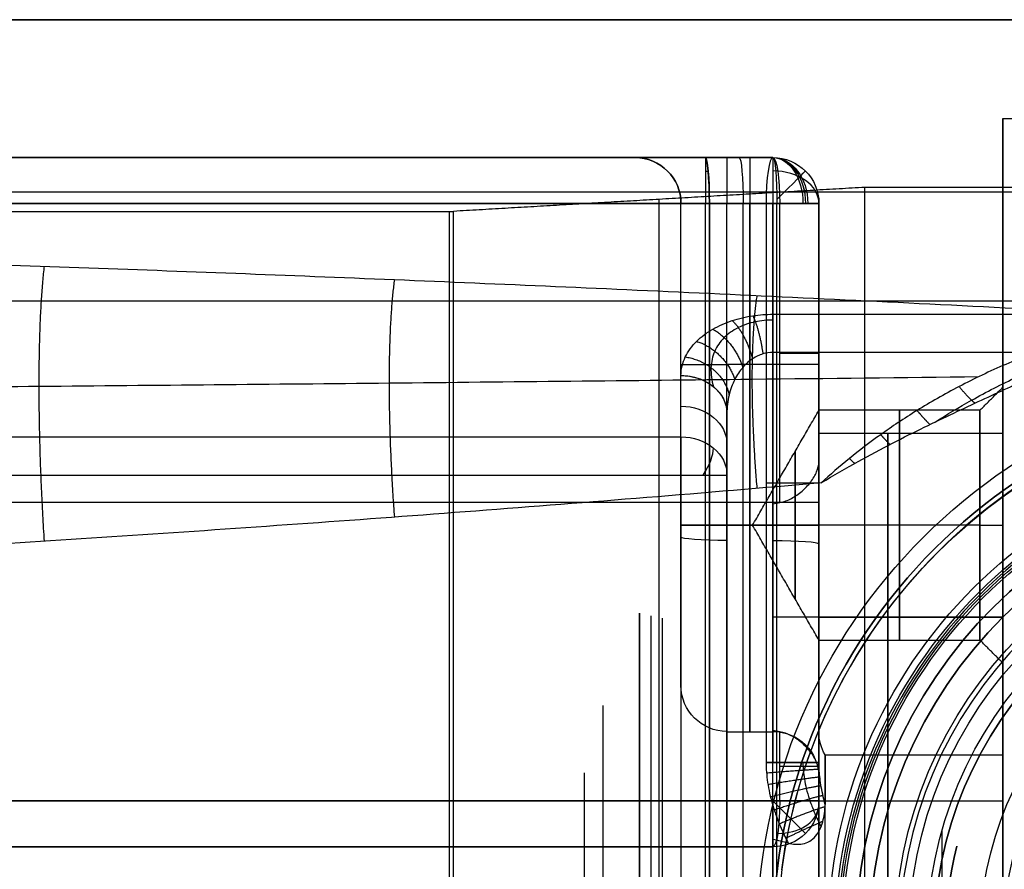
# Model space of a CAD drawing. Header units: centimetres. Extents: x -32 to 15, y -4 to 160.
# Tile 41 of 64: x 4.66 to 6.8, y 0.15 to 2. Entities that reach past the tile are written whole.
import ezdxf

# ---------------------------------------------------------------- set-up
doc = ezdxf.new("R2010")
doc.units = ezdxf.units.CM
doc.layers.add('Default', color=7, linetype='Continuous', true_color=0x000000)

# ---------------------------------------------------------------- blocks, each defined once
blk = doc.blocks.new('4255CRO')
at = {"layer": 'Default'}
for p, q in [((9.242, 20, -0.375), (100, 20, -0.375)), ((68, 17.85), (68, -17.85)), ((10.278, 17, 5.59), (63, 17, 5.59)), ((87.868, 16.25, -26.375), (-87.868, 16.25, -26.375)), ((60.528, -14.224, -20.305), (60.528, 16.09, -20.305)), ((61, 5.5, -10), (61, 16, -10)), ((61.617, -16, -16.696), (61.617, 16, -16.696)), ((62.352, -16, -16.632), (62.352, 16, -16.632)), ((62.5, 16, -14.5), (62.5, 9, -14.5)), ((62.5, 9, -5.5), (62.5, 16, -5.5)), ((63, 16, -1.397), (63, 3.836, -1.397)), ((64, 3, 9.431), (64, 16, 9.431)), ((90.5, 13.878, -23.623), (-73.028, 13.878, -23.623)), ((63, 12.5, -14.5), (62, 12.5, -14.5)), ((63, 12.5, -5.5), (62, 12.5, -5.5)), ((64, 11, 5), (68, 11, 5)), ((61, 10.75, -13.5), (61, 10.75, -6.5)), ((62, -10.758, -26.5), (62, 10.758, -26.5)), ((-67.289, 10.092, -28.5), (61, 10.092, -28.5)), ((-6.5, 9.5, 17), (63, 9.5, 17)), ((1.111, 9.5, -7.417), (63.148, 9.5, 1.872)), ((64, 9.5, 8.122), (64, 9.5, 16)), ((62.557, 9, -10), (64, 9, -12.5)), ((62.557, 9, -10), (64, 9, -7.5)), ((67.5, 9, -7.5), (64, 9, -7.5)), ((67.5, 9, -12.5), (64, 9, -12.5)), ((67.5, 9, -12.5), (68, 9, -13)), ((67.5, 9, -7.5), (68, 9, -7)), ((63, 8.795, 1.425), (63, 5.205, 1.425)), ((63, 7, 1.85), (63, 7, 1)), ((63, 4.5, -10), (62, 4.5, -10)), ((64.134, 4, -4.75), (68, 4, -4.75)), ((64, 1.524, -8.984), (64, 3.595, -8.984)), ((64, 3.31, 2.861), (64, 3.31, 3.456)), ((63.148, 3, 1.872), (1.111, 3, -7.417)), ((64, 3, 3.931), (64, 3.146, 3.931)), ((64, 3, 5), (68, 3, 5)), ((-6.5, 2, 4.565), (63, 2, 4.565)), ((63, 1.562, -1.068), (63, -1.562, -1.068))]:
    blk.add_line(p, q, dxfattribs=at)
at = {"layer": 'Default', "extrusion": (1, 0, 0)}
for centre, radius, start, end in [((0, 0, 68), 17.85, 180, 0), ((0, 0, 68), 17.85, 0, 180), ((16, -15.5, 62), 1, 0, 90), ((16, -15.5, 62.5), 1, 0, 90), ((16, -15.5, 63), 1, 0, 90), ((16, 16, 63), 1, 0, 90), ((12.758, -23.5, 63), 1, 270, 326.3099), ((9, -10, 64), 2.5, 0, 180), ((9, -10, 64), 2.5, 180, 0), ((9, -10, 67.5), 2.5, 180, 0), ((9, -10, 67.5), 2.5, 0, 180), ((7, 5, 64), 4, 327.6799, 90), ((7, 5, 65.5), 4, 270, 90), ((9, -10, 63.481), 1.601, 180, 0), ((9, -10, 63.481), 1.601, 0, 180), ((7, 5, 63), 4, 270, 308.0535), ((9, -10, 62), 4.5, 90, 270), ((9, -10, 64), 5.5, 90, 270), ((7, 5, 63), 4, 231.9465, 270), ((7, 5, 64), 4, 90, 180), ((7, 5, 65.5), 4, 90, 270), ((0, -4.75, 64), 4.5, 270.0851, 31.5326), ((0, -4.75, 65.5), 4, 270, 90), ((7, 5, 64), 4, 180, 212.3201), ((3, 16, 63), 1, 90, 180), ((0, -4.75, 63), 4, 57.2612, 90)]:
    blk.add_arc(centre, radius, start, end, dxfattribs=at)
at = {"layer": 'Default', "extrusion": (0, -1, 0)}
for centre, radius, start, end in [((62, -13.5, -17), 2, 180, 270), ((62, -6.5, -17), 2, 90, 180), ((62, -13.5, -16), 1, 180, 270), ((62, -6.5, -16), 1, 90, 180), ((61.53, -15.7, -16), 1, 270, 275), ((63, -15.571, -16), 1, 275, 0), ((63, 2.861, -16), 1, 278.5164, 0), ((63, 2.861, -12.747), 1, 278.5164, 360), ((62, -13.5, -12.5), 1, 180, 270), ((63, -15.5, -12.5), 1, 0, 90), ((61, -27.5, -10.092), 1, 270, 0), ((63, -2.397, -9.918), 1, 0, 98.5164), ((63, 16, -3), 1, 0, 90), ((63, 2.861, -3), 1, 278.5164, 0)]:
    blk.add_arc(centre, radius, start, end, dxfattribs=at)
at = {"layer": 'Default'}
for centre, radius, end in [((60, 16, -13.5), 1, 90), ((75, 0, -32), 10.6, 180), ((75, 0, -31.3), 9.9, 180)]:
    blk.add_arc(centre, radius, 0, end, dxfattribs=at)
at = {"layer": 'Default', "extrusion": (0, 0, -1)}
for centre, radius, start, end in [((-60, 16, 6.5), 1, 90, 180), ((-60, 16, 10), 1, 90, 180), ((-63, 16, 15.571), 1, 90, 180), ((-63, 16, 15.5), 1, 90, 180), ((-63, 16, 2.397), 1, 90, 180), ((-63, 16, 4.5), 1, 90, 180), ((-63, 16, -2.861), 1, 90, 180), ((-63, 16, -16), 1, 90, 180), ((-63, 16, 15.536), 1, 90, 180), ((-63, 16, 3.448), 1, 90, 180), ((-63, 16, -9.431), 1, 90, 180), ((-75, 0, 30), 9.9, 0, 180), ((-75, 0, 30.65), 9.9, 0, 180), ((-75, 0, 29.15), 9.05, 0, 180), ((-75, 0, 24.5), 9.05, 0, 180), ((-75, 0, 26.825), 9.05, 0, 180), ((-63, 3, -16), 1, 180, 270), ((-63, 3, -2.861), 1, 180, 270), ((-63, 3, -9.431), 1, 180, 270)]:
    blk.add_arc(centre, radius, start, end, dxfattribs=at)
at = {"layer": 'Default', "extrusion": (-1, 0, 0)}
for centre, radius, start, end in [((-16, -15.7, -61.53), 1, 180, 270), ((-16, -4.5, -62), 1, 180, 270), ((-16, -4.5, -62.5), 1, 180, 270), ((-16, -4.5, -63), 1, 180, 270), ((-9, -10, -68), 3, 180, 0), ((-9, -10, -68), 3, 0, 180), ((-9, -10, -65.75), 2.5, 0, 180), ((-9, -10, -65.75), 2.5, 180, 0), ((-10.092, -27.5, -61), 1, 213.6901, 270), ((-7, 5, -68), 4, 90, 270), ((-9, -10, -61), 3.5, 270, 90), ((-9, -10, -61), 3.5, 270, 90), ((-9, -10, -62.5), 4.5, 270, 90), ((-9, -10, -63), 4.5, 270, 90), ((-7, 5, -68), 4, 270, 90), ((0, -4.75, -64), 4.5, 148.4674, 269.9149), ((0, -4.75, -68), 4, 90, 270)]:
    blk.add_arc(centre, radius, start, end, dxfattribs=at)
at = {"layer": 'Default', "extrusion": (-0.996195, -2.48554e-12, -0.087156)}
blk.add_arc((-16, -21.003, -59.928), 1, 180, 270, dxfattribs=at)
at = {"layer": 'Default', "extrusion": (0.996198, 4.18792e-09, 0.087116)}
blk.add_arc((16, -21.001, 59.928), 1, 270, 360, dxfattribs=at)
at = {"layer": 'Default', "extrusion": (-0.996195, 0, -0.087156)}
blk.add_arc((-16, -21.003, -60.665), 1, 180, 270, dxfattribs=at)
at = {"layer": 'Default', "extrusion": (0.988973, -3.67648e-12, 0.148093)}
blk.add_arc((16, -11.7, 61.95), 1, 0, 90, dxfattribs=at)
at = {"layer": 'Default', "extrusion": (-0.996195, -2.47856e-12, -0.087156)}
blk.add_arc((-16, -21.003, -61.403), 1, 180, 270, dxfattribs=at)
at = {"layer": 'Default', "extrusion": (-0.988973, -3.67653e-12, -0.148093)}
blk.add_arc((-16, -6.5, -62.729), 1, 180, 270, dxfattribs=at)
at = {"layer": 'Default', "extrusion": (-0.707107, 0, -0.707107)}
blk.add_arc((-16, -47.73, -41.366), 1, 180, 270, dxfattribs=at)
at = {"layer": 'Default', "extrusion": (0.757659, 0, -0.652651)}
blk.add_arc((16, 39.301, 49.297), 1, 0, 90, dxfattribs=at)
at = {"layer": 'Default', "extrusion": (-0.652651, 0, -0.757659)}
blk.add_arc((-16, -45.865, -43.285), 1, 180, 270, dxfattribs=at)
at = {"layer": 'Default', "extrusion": (0.707107, 0, -0.707107)}
blk.add_arc((16, 55.861, 33.234), 1, 0, 90, dxfattribs=at)
at = {"layer": 'Default', "extrusion": (0.061601, -0.707103, -0.704422)}
blk.add_arc((62.687, -18.61, 3.536), 1, 273.5646, 277.0512, dxfattribs=at)
at = {"layer": 'Default', "extrusion": (0, -0.707107, 0.707107)}
blk.add_arc((63, 0.354, -22.274), 1, 0, 90, dxfattribs=at)
at = {"layer": 'Default', "extrusion": (0.707107, -0.707107, 0)}
blk.add_arc((55.861, -15.571, 33.234), 1, 277.0537, 360, dxfattribs=at)
at = {"layer": 'Default', "extrusion": (0, 1, 0)}
for centre, start, end in [((-63, -2.397, 16), 81.4836, 180), ((-63, -4.5, 16), 180, 270), ((-63, -15.5, 16), 90, 180), ((-63, 16, 16), 90, 180), ((-62, -6.5, 12.5), 0, 90), ((-63, -4.5, 12.5), 180, 270), ((-63, 16, 9.5), 90, 180), ((-62, -6.5, 9), 0, 90), ((-62, -13.5, 9), 270, 0), ((-63, -15.5, 9), 90, 180), ((-63, -4.5, 9), 180, 270), ((-63, 2.861, 3.753), 191.3693, 261.4836)]:
    blk.add_arc(centre, 1, start, end, dxfattribs=at)
at = {"layer": 'Default', "extrusion": (2.77667e-12, -0.5547, -0.83205)}
blk.add_arc((61, -23.651, 14.88), 1, 270, 0, dxfattribs=at)
at = {"layer": 'Default', "extrusion": (0, -0.5547, -0.83205)}
blk.add_arc((61, -23.651, 16.082), 1, 270, 0, dxfattribs=at)
at = {"layer": 'Default', "extrusion": (2.77472e-12, -0.5547, -0.83205)}
blk.add_arc((61, -23.651, 17.284), 1, 270, 0, dxfattribs=at)
at = {"layer": 'Default', "extrusion": (0.707107, -0.588348, 0.392232)}
blk.add_arc((46.773, -41.157, 26.41), 1, 288.0204, 334.7606, dxfattribs=at)
at = {"layer": 'Default', "extrusion": (0, -0.997261, -0.073968)}
for centre, start, end in [((62, -7.138, -8.236), 90, 180), ((63, -5.138, -8.236), 270, 360)]:
    blk.add_arc(centre, 1, start, end, dxfattribs=at)
at = {"layer": 'Default', "extrusion": (0, 0.073968, -0.997261)}
for centre, start, end in [((-62, 4.736, 10.638), 270, 0), ((-63, 2.736, 10.638), 90, 180)]:
    blk.add_arc(centre, 1, start, end, dxfattribs=at)
at = {"layer": 'Default', "extrusion": (0, 0.001486, -0.999999)}
blk.add_arc((-65, 4.493, 4.75), 1, 330, 0, dxfattribs=at)
at = {"layer": 'Default', "extrusion": (1, 7.60679e-16, -2.73402e-08)}
blk.add_arc((0.001, -4.75, 64.134), 4, 270.0091, 43.1562, dxfattribs=at)
at = {"layer": 'Default', "extrusion": (-1.92038e-07, 1, -2.01281e-07)}
blk.add_arc((-63, -2.397, 3.836), 1, 81.4836, 180, dxfattribs=at)
at = {"layer": 'Default', "extrusion": (-0.988973, 3.6762e-12, -0.148093)}
blk.add_arc((-3, -6.5, -62.729), 1, 270, 360, dxfattribs=at)
at = {"layer": 'Default', "extrusion": (0.707107, 0.707107, 0)}
blk.add_arc((-42.426, 16, 46.669), 1, 90, 180, dxfattribs=at)
at = {"layer": 'Default', "extrusion": (-0.104718, -0.707107, 0.69931)}
blk.add_arc((61.881, 10.575, -6.718), 1, 281.9569, 359.9997, dxfattribs=at)
at = {"layer": 'Default'}
for points, degree in [([(100, 20, 20), (0, 20, 20), (-100, 20, 20)], 2), ([(-98.573, 20, -20.75), (0, 20, -20.75), (98.573, 20, -20.75)], 2), ([(68, 17.85), (83, 17.85), (98, 17.85)], 2), ([(-33.5, 17, -15.7), (14.015, 17, -15.7), (61.53, 17, -15.7)], 2), ([(-6.5, 17, 16), (28.25, 17, 16), (63, 17, 16)], 2), ([(1.733, 17, -11.571), (32.366, 17, -6.984), (63, 17, -2.397)], 2), ([(63, 17, 2.861), (37.35, 17, -0.98), (11.7, 17, -4.82)], 2), ([(60, 17, -6.5), (60, 17, -10), (60, 17, -13.5)], 2), ([(63, 17, -15.571), (62.265, 17, -15.636), (61.53, 17, -15.7)], 2), ([(63, 17, -4.5), (62.5, 17, -4.5), (62, 17, -4.5)], 2), ([(62, 17, -15.5), (62.5, 17, -15.5), (63, 17, -15.5)], 2), ([(63, 17, -2.397), (63, 17, -3.448), (63, 17, -4.5)], 2), ([(63, 17, -15.5), (63, 17, -15.536), (63, 17, -15.571)], 2), ([(63, 17, 16), (63, 17, 9.431), (63, 17, 2.861)], 2), ([(65, 16.351, -19.914), (60.528, 16.09, -20.305), (56.055, 15.829, -20.696)], 2), ([(90.5, 16.351, -19.914), (77.75, 16.351, -19.914), (65, 16.351, -19.914)], 2), ([(65, -14.485, -19.914), (65, 0.933, -19.914), (65, 16.351, -19.914)], 2), ([(61.53, 16, -16.7), (14.015, 16, -16.7), (-33.5, 16, -16.7)], 2), ([(63, 16, 17), (28.25, 16, 17), (-6.5, 16, 17)], 2), ([(1.585, 16, -10.582), (32.218, 16, -5.995), (62.852, 16, -1.408)], 2), ([(63.148, 16, 1.872), (37.498, 16, -1.969), (11.848, 16, -5.809)], 2), ([(61, 16, -6.5), (61, 16, -10), (61, 16, -13.5)], 2), ([(61, 9, -13.5), (61, 12.5, -13.5), (61, 16, -13.5)], 2), ([(61, 9, -6.5), (61, 12.5, -6.5), (61, 16, -6.5)], 2), ([(61.53, -16, -16.7), (61.53, 0, -16.7), (61.53, 16, -16.7)], 2), ([(61.617, 16, -16.696), (61.617, 0, -16.696), (61.617, -16, -16.696)], 2), ([(63.087, 16, -16.568), (62.352, 16, -16.632), (61.617, 16, -16.696)], 2), ([(62, 16, -14.5), (62.5, 16, -14.5), (63, 16, -14.5)], 2), ([(63, 16, -5.5), (62.5, 16, -5.5), (62, 16, -5.5)], 2), ([(62, 9, -14.5), (62, 12.5, -14.5), (62, 16, -14.5)], 2), ([(62, 9, -5.5), (62, 12.5, -5.5), (62, 16, -5.5)], 2), ([(62.852, 16, -1.408), (62.852, 9.918, -1.408), (62.852, 3.836, -1.408)], 2), ([(63, 3, 17), (63, 9.5, 17), (63, 16, 17)], 2), ([(63, 16, -14.5), (63, 12.5, -14.5), (63, 9, -14.5)], 2), ([(63, 9, -5.5), (63, 12.5, -5.5), (63, 16, -5.5)], 2), ([(63.087, -16, -16.568), (63.087, 0, -16.568), (63.087, 16, -16.568)], 2), ([(63.148, 9.494, 1.872), (63.148, 12.747, 1.872), (63.148, 16, 1.872)], 2), ([(64, 16, -15.571), (64, 0, -15.571), (64, -16, -15.571)], 2), ([(64, 16, -15.5), (64, 16, -15.536), (64, 16, -15.571)], 2), ([(64, 16, -2.397), (64, 16, -3.448), (64, 16, -4.5)], 2), ([(64, 9, -15.5), (64, 12.5, -15.5), (64, 16, -15.5)], 2), ([(64, 16, -4.5), (64, 12.5, -4.5), (64, 9, -4.5)], 2), ([(64, 3.836, -2.397), (64, 9.918, -2.397), (64, 16, -2.397)], 2), ([(64, 16, 2.861), (64, 13.19, 2.861), (64, 10.38, 2.861)], 2), ([(64, 16, 16), (64, 16, 9.431), (64, 16, 2.861)], 2), ([(64, 3, 16), (64, 9.5, 16), (64, 16, 16)], 2), ([(-40.5, 15.827, -20.7), (7.734, 15.827, -20.7), (55.968, 15.827, -20.7)], 2), ([(55.968, 15.827, -20.7), (55.997, 15.827, -20.7), (56.026, 15.828, -20.699), (56.055, 15.829, -20.696)], 3), ([(55.968, -13.958, -20.7), (55.968, 0.934, -20.7), (55.968, 15.827, -20.7)], 2), ([(56.055, -13.963, -20.696), (56.055, 0.933, -20.696), (56.055, 15.829, -20.696)], 2), ([(-71.597, 13.547, -30.429), (-69.299, 13.671, -30.244), (-64.727, 13.904, -29.894), (-57.972, 14.215, -29.428), (-51.216, 14.491, -29.013), (-44.432, 14.735, -28.648), (-37.632, 14.944, -28.334), (-30.835, 15.118, -28.073), (-24.058, 15.257, -27.864), (-17.307, 15.362, -27.707), (-10.573, 15.432, -27.601), (-3.843, 15.469, -27.547), (2.9, 15.471, -27.543), (9.662, 15.439, -27.591), (16.433, 15.373, -27.69), (23.193, 15.273, -27.841), (29.918, 15.139, -28.042), (36.596, 14.972, -28.292), (43.262, 14.773, -28.591), (50.006, 14.537, -28.944), (56.913, 14.261, -29.359), (64.054, 13.938, -29.844), (69.048, 13.684, -30.224), (71.597, 13.547, -30.429)], 3), ([(61, 12.257, -26.055), (61, 12.403, -25.836), (61.07, 12.673, -25.431), (61.322, 13.013, -24.921), (61.68, 13.279, -24.522), (62.108, 13.466, -24.241), (62.567, 13.571, -24.084), (62.856, 13.59, -24.055), (63, 13.59, -24.055)], 3), ([(63, 13.59, -24.055), (76.75, 13.59, -24.055), (90.5, 13.59, -24.055)], 2), ([(71.597, 13.547, -30.429), (71.133, 13.466, -30.551), (70.253, 13.271, -30.787), (69.115, 12.922, -31.091), (68.058, 12.513, -31.362), (67.034, 12.026, -31.603), (66.112, 11.497, -31.789), (65.322, 10.966, -31.913), (64.658, 10.457, -31.983), (64.243, 10.099, -32), (64.048, 9.919, -32)], 3), ([(63, 12.758, -24.5), (62.93, 12.758, -24.5), (62.783, 12.739, -24.515), (62.554, 12.634, -24.593), (62.34, 12.447, -24.734), (62.161, 12.181, -24.933), (62.035, 11.841, -25.188), (62, 11.57, -25.391), (62, 11.425, -25.5)], 3), ([(63, -12.758, -24.5), (63, 0, -24.5), (63, 12.758, -24.5)], 2), ([(91.127, 12.758, -24.5), (77.064, 12.758, -24.5), (63, 12.758, -24.5)], 2), ([(64.048, 9.919, -32), (64.323, 10.088, -32), (64.86, 10.397, -32), (65.606, 10.792, -32), (66.299, 11.138, -32), (66.943, 11.446, -32), (67.542, 11.726, -32), (68.106, 11.986, -32), (68.625, 12.226, -32), (68.944, 12.376, -32), (69.097, 12.448, -32)], 3), ([(61, 10.924, -28.055), (61, 11.59, -27.055), (61, 12.257, -26.055)], 2), ([(67.5, 11.5, -10), (67.75, 11.75, -10), (68, 12, -10)], 2), ([(62, -11.425, -25.5), (62, 0, -25.5), (62, 11.425, -25.5)], 2), ([(62, 11.425, -25.5), (62, 10.758, -26.5), (62, 10.092, -27.5)], 2), ([(62.557, 9, -10), (63.278, 10.25, -10), (64, 11.5, -10)], 2), ([(67.5, 11.5, -10), (65.75, 11.5, -10), (64, 11.5, -10)], 2), ([(-67.289, 10.924, -28.055), (-3.145, 10.924, -28.055), (61, 10.924, -28.055)], 2), ([(63.148, 9.494, 1.872), (63.237, 9.51, 1.886), (63.41, 9.573, 1.936), (63.639, 9.734, 2.077), (63.829, 9.937, 2.278), (63.964, 10.164, 2.543), (64, 10.311, 2.751), (64, 10.38, 2.861)], 3), ([(-67.289, 10.091, -28.5), (-3.145, 10.091, -28.5), (61, 10.092, -28.5)], 2), ([(61, 10.092, -28.5), (61, 0, -28.5), (61, -10.092, -28.5)], 2), ([(62, 10.092, -27.5), (62, 0, -27.5), (62, -10.092, -27.5)], 2), ([(64.048, 9.919, -32), (61.5, 9.699, -32), (56.488, 9.292, -32), (49.268, 8.777, -32), (42.206, 8.341, -32), (35.218, 7.975, -32), (28.204, 7.674, -32), (21.133, 7.439, -32), (14.033, 7.27, -32), (6.928, 7.169, -32), (-0.159, 7.137, -32), (-7.225, 7.172, -32), (-14.287, 7.275, -32), (-21.361, 7.445, -32), (-28.462, 7.684, -32), (-35.59, 7.993, -32), (-42.727, 8.37, -32), (-49.852, 8.816, -32), (-56.936, 9.327, -32), (-61.676, 9.714, -32), (-64.048, 9.92, -32)], 3), ([(63, 9.466, 1.85), (63.049, 9.475, 1.858), (63.099, 9.484, 1.865), (63.148, 9.494, 1.872)], 3), ([(63, 9.466, 1.85), (63, 7, 1.85), (63, 4.534, 1.85)], 2), ([(63, 9, -14.5), (62.5, 9, -14.5), (62, 9, -14.5)], 2), ([(62, 9, -5.5), (62.5, 9, -5.5), (63, 9, -5.5)], 2), ([(64, 6.5, -10), (63.278, 7.75, -10), (62.557, 9, -10)], 2), ([(68, 7, 1), (65.5, 7, 1), (63, 7, 1)], 2), ([(64, 7, 9), (66, 7, 9), (68, 7, 9)], 2), ([(64, 6.5, -10), (65.75, 6.5, -10), (67.5, 6.5, -10)], 2), ([(68, 6, -10), (67.75, 6.25, -10), (67.5, 6.5, -10)], 2), ([(63.148, 4.506, 1.872), (63.099, 4.516, 1.865), (63.049, 4.525, 1.858), (63, 4.534, 1.85)], 3), ([(63.148, 3, 1.872), (63.148, 3.753, 1.872), (63.148, 4.506, 1.872)], 2), ([(64, 3.62, 2.861), (64, 3.69, 2.751), (63.964, 3.837, 2.542), (63.827, 4.066, 2.274), (63.634, 4.271, 2.072), (63.404, 4.429, 1.934), (63.234, 4.49, 1.885), (63.148, 4.506, 1.872)], 3), ([(62.852, 3.836, -1.408), (62.852, 3.769, -1.408), (62.857, 3.63, -1.407), (62.881, 3.406, -1.403), (62.925, 3.169, -1.397), (62.99, 2.916, -1.387), (63.079, 2.651, -1.374), (63.193, 2.372, -1.357), (63.284, 2.181, -1.343), (63.334, 2.083, -1.335)], 3), ([(64.134, 2.918, -2.015), (64.115, 2.999, -2.051), (64.08, 3.151, -2.119), (64.042, 3.352, -2.208), (64.017, 3.533, -2.283), (64.003, 3.694, -2.346), (64, 3.79, -2.381), (64, 3.836, -2.397)], 3), ([(64, 3.62, 2.861), (64, 3.31, 2.861), (64, 3, 2.861)], 2), ([(-6.5, 3, 17), (28.25, 3, 17), (63, 3, 17)], 2), ([(1.111, 3, -7.417), (32.129, 3, -2.772), (63.148, 3, 1.872)], 2), ([(64, 3, 5), (64, 3, 10.5), (64, 3, 16)], 2), ([(64, 3, 2.861), (64, 3, 3.931), (64, 3, 5)], 2), ([(63.334, 2.083, -1.335), (63.384, 2.071, -1.328), (63.483, 2.054, -1.317), (63.644, 2.057, -1.319), (63.805, 2.114, -1.354), (63.933, 2.226, -1.425), (64.026, 2.376, -1.53), (64.088, 2.547, -1.663), (64.125, 2.729, -1.821), (64.134, 2.855, -1.947), (64.134, 2.918, -2.015)], 3), ([(63, 2.163, -1.385), (63, 0, -1.385), (63, -2.163, -1.385)], 2), ([(63.334, 2.083, -1.335), (63.223, 2.111, -1.352), (63.112, 2.137, -1.369), (63, 2.163, -1.385)], 3), ([(-6.5, 2, 16), (28.25, 2, 16), (63, 2, 16)], 2), ([(63, 2, 2.861), (31.981, 2, -1.783), (0.963, 2, -6.428)], 2), ([(63, 2, 16), (63, 2, 9.431), (63, 2, 2.861)], 2)]:
    blk.add_open_spline(points, degree=degree, dxfattribs=at)
for points, weights in [([(47.157, 8.65, -32), (47.001, 11.106, -32), (47.001, 13.274, -30.839), (47.157, 14.635, -28.797)], [1.06305706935, 0.978423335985, 0.978984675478, 1.06474108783]), ([(54.774, 9.175, -32), (54.617, 11.295, -32), (54.617, 13.169, -30.997), (54.774, 14.344, -29.234)], [1.06376261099, 0.978420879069, 0.978747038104, 1.0647410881]), ([(62.658, 9.8, -32), (62.512, 11.521, -32), (62.512, 13.043, -31.185), (62.658, 13.997, -29.754)], [1.06460410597, 0.978419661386, 0.978465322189, 1.06474108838]), ([(62.563, 13.558, -24.103), (62.656, 13.367, -24.39), (62.734, 13.061, -24.535), (62.782, 12.726, -24.524)], [1.01146160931, 0.974257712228, 1.02762551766, 1.17156502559]), ([(62.114, 13.452, -24.262), (62.306, 13.273, -24.531), (62.466, 12.963, -24.649), (62.557, 12.62, -24.604)], [1.01775077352, 0.96912675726, 1.02039817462, 1.17156502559]), ([(61.692, 13.266, -24.542), (61.988, 13.108, -24.779), (62.228, 12.793, -24.846), (62.346, 12.434, -24.744)], [1.03169639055, 0.961403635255, 1.0080265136, 1.17156502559]), ([(61.34, 13.001, -24.94), (61.739, 12.877, -25.125), (62.051, 12.553, -25.119), (62.17, 12.169, -24.942)], [1.05750890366, 0.952949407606, 0.990968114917, 1.17156502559]), ([(61.095, 12.662, -25.447), (61.594, 12.588, -25.557), (61.965, 12.255, -25.454), (62.047, 11.83, -25.196)], [1.10119947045, 0.945889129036, 0.969344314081, 1.17156502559]), ([(61, 12.257, -26.055), (61.586, 12.257, -26.055), (62, 11.912, -25.825), (62, 11.425, -25.5)], [1.17158072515, 0.942811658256, 0.942806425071, 1.17156502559]), ([(67.051, 12.019, -31.594), (67.177, 11.856, -31.673), (67.296, 11.73, -31.812), (67.395, 11.657, -32)], [1.06369943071, 1.0076808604, 0.988610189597, 1.00648741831]), ([(66.134, 11.497, -31.779), (66.232, 11.379, -31.819), (66.327, 11.275, -31.894), (66.414, 11.191, -32)], [1.06369369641, 1.02297064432, 1.00177503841, 1.00010687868]), ([(65.343, 10.97, -31.904), (65.411, 10.894, -31.921), (65.479, 10.823, -31.953), (65.544, 10.756, -32)], [1.06368854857, 1.03683140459, 1.01846840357, 1.00859954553]), ([(64.665, 10.452, -31.976), (64.701, 10.415, -31.98), (64.738, 10.379, -31.988), (64.774, 10.343, -32)], [1.06368393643, 1.0499439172, 1.03842723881, 1.02913390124]), ([(64.048, 9.92, -32), (64.048, 9.92, -32), (64.048, 9.92, -32), (64.048, 9.92, -32)], [1.06367952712, 1.06367135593, 1.06366318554, 1.06365501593]), ([(64, 3.836, -2.397), (64, 3.836, -1.739), (63.502, 3.836, -1.31), (62.852, 3.836, -1.408)], [1.21017673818, 0.929941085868, 0.929941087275, 1.2101767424]), ([(64.005, 3.686, -2.342), (63.97, 3.69, -1.709), (63.48, 3.655, -1.314), (62.861, 3.604, -1.406)], [1.1817143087, 0.930286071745, 0.939773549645, 1.2101767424]), ([(64.02, 3.517, -2.276), (63.949, 3.52, -1.673), (63.472, 3.451, -1.315), (62.892, 3.354, -1.402)], [1.15162375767, 0.931530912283, 0.95104857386, 1.2101767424]), ([(64.048, 3.328, -2.197), (63.939, 3.323, -1.632), (63.482, 3.221, -1.313), (62.947, 3.086, -1.393)], [1.12061237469, 0.934059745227, 0.963914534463, 1.2101767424]), ([(64.089, 3.116, -2.103), (63.945, 3.094, -1.585), (63.514, 2.965, -1.308), (63.029, 2.802, -1.381)], [1.08967836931, 0.938366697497, 0.978532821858, 1.2101767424]), ([(64.133, 2.872, -1.966), (63.95, 2.824, -1.521), (63.56, 2.677, -1.302), (63.141, 2.501, -1.364)], [1.05243110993, 0.947493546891, 1.00007542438, 1.21017674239]), ([(64.085, 2.554, -1.671), (63.868, 2.467, -1.408), (63.575, 2.332, -1.299), (63.283, 2.186, -1.343)], [1.00365400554, 0.982742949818, 1.0515838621, 1.21017674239])]:
    blk.add_rational_spline(points, weights, degree=3, dxfattribs=at)
for points, knots in [([(63, 13.465, -24.207), (62.87, 13.465, -24.207), (62.595, 13.436, -24.247), (62.217, 13.304, -24.424), (61.909, 13.081, -24.711), (61.707, 12.779, -25.077), (61.629, 12.413, -25.49), (61.667, 12.149, -25.76), (61.707, 12.013, -25.892)], [0, 0, 0, 0, 0.1241054, 0.2625662, 0.4172316, 0.5897063, 0.7827663, 1, 1, 1, 1]), ([(66.525, 11.245, -32), (66.785, 11.411, -31.963), (67.37, 11.76, -31.869), (68.312, 12.242, -31.683), (69.339, 12.679, -31.453), (70.042, 12.924, -31.285), (70.391, 13.033, -31.2)], [0.3201797, 0.3201797, 0.3201797, 0.3201797, 0.4298683, 0.5620377, 0.6971981, 0.828021, 0.828021, 0.828021, 0.828021]), ([(-67.471, 12.234, -31.496), (-66.75, 12.226, -31.482), (-63.516, 12.189, -31.419), (-57.776, 12.127, -31.317), (-50.242, 12.052, -31.2), (-42.707, 11.986, -31.101), (-35.167, 11.929, -31.018), (-27.642, 11.882, -30.952), (-20.141, 11.845, -30.903), (-12.665, 11.82, -30.869), (-5.199, 11.807, -30.85), (2.274, 11.804, -30.847), (9.76, 11.814, -30.86), (17.252, 11.834, -30.888), (24.729, 11.866, -30.931), (32.173, 11.909, -30.99), (39.607, 11.961, -31.065), (47.099, 12.023, -31.157), (54.753, 12.096, -31.268), (61.562, 12.167, -31.383), (65.831, 12.215, -31.464), (67.471, 12.234, -31.496)], [5.507442, 5.507442, 5.507442, 5.507442, 7.682131, 15.261768, 22.814481, 30.384918, 37.957427, 45.512718, 53.033243, 60.523192, 68.001613, 75.487846, 82.997095, 90.516612, 98.022086, 105.489161, 112.917493, 120.39901, 128.047788, 135.977882, 140.924178, 140.924178, 140.924178, 140.924178]), ([(63.653, 3.836, -1.639), (63.653, 3.836, -1.639), (63.653, 3.78, -1.639), (63.658, 3.661, -1.638), (63.681, 3.472, -1.635), (63.724, 3.263, -1.628), (63.791, 3.034, -1.618), (63.884, 2.784, -1.604), (63.975, 2.584, -1.591), (64.033, 2.466, -1.582), (64.047, 2.439, -1.58)], [0, 0, 0, 0, 0, 0.050491, 0.1058022, 0.1664929, 0.2331363, 0.3062539, 0.3862225, 0.4106476, 0.4106476, 0.4106476, 0.4106476])]:
    blk.add_open_spline(points, degree=3, knots=knots, dxfattribs=at)
blk = doc.blocks.new('4725')
at = {"layer": 'Default'}
blk.add_line((-8.325, 18.5, 2.349), (-8.325, 18.5, -2.349), dxfattribs=at)
at = {"layer": 'Default', "extrusion": (0, -1, 0)}
for centre, radius, start, end in [((0, 0, -22.5), 9.25, 0, 180), ((0, 0, -22.2), 12, 0, 180), ((0, 0, -18.5), 8.25, 165.8589, 194.1411)]:
    blk.add_arc(centre, radius, start, end, dxfattribs=at)
at = {"layer": 'Default', "extrusion": (0, 1, 0)}
for centre, radius, start, end in [((0, 0, 21.2), 12, 0, 180), ((0, 0, 20), 8.25, 345.8589, 14.1411), ((0, 0, 18.05), 10.55, 0, 180), ((0, 0, 17.85), 8.65, 0, 180), ((0, 0, 16.3), 10.55, 0, 180), ((0, 0, 15.694), 10.2, 0, 180), ((0, 0, 11.447), 10.2, 0, 180), ((0, 0, 8.667), 7.5, 0, 180), ((0, 0, 7.2), 10.2, 0, 180), ((0, 0, 5.6), 8.65, 0, 180), ((0, 0, 5.2), 8.65, 0, 180), ((0, 0, 4.5), 9.35, 0, 180), ((0, 0, 2.925), 9.35, 0, 180), ((0, 0, 1.35), 9.35, 0, 180), ((0, 0, 1), 7.5, 0, 180), ((0, 0, 0.5), 8.5, 0, 180), ((0, 0, 0.5), 7, 0, 180), ((0, 0, 0.35), 8.5, 0, 180)]:
    blk.add_arc(centre, radius, start, end, dxfattribs=at)
blk = doc.blocks.new('4725MON_ASM')
at = {"layer": 'Default'}
blk.add_blockref('4725', (0, 0), dxfattribs=at)
blk = doc.blocks.new('5444')
at = {"layer": 'Default'}
for p, q in [((-14.65, 14.75, -7.031), (-14.65, 14.75, 7.031)), ((-14.9, 9.4, -7.088), (-14.9, 9.4, 7.088)), ((-16.1, 3.5, -3.611), (-16.1, 3.5, 3.611))]:
    blk.add_line(p, q, dxfattribs=at)
at = {"layer": 'Default', "extrusion": (0, 1, 0)}
for centre, radius in [((0, 0, 8.55), 12.35), ((0, 0, 1.5), 10.65)]:
    blk.add_arc(centre, radius, 0, 180, dxfattribs=at)
at = {"layer": 'Default'}
for points in [[(-14.4, 15, -6.974), (-14.4, 15, 0), (-14.4, 15, 6.974)], [(-14.9, 14.5, 7.088), (-14.9, 14.5, 0), (-14.9, 14.5, -7.088)], [(-14.9, 4.3, -7.088), (-14.9, 4.3), (-14.9, 4.3, 7.088)], [(-15.7, 3.5, 5.075), (-15.7, 3.5), (-15.7, 3.5, -5.075)]]:
    blk.add_open_spline(points, degree=2, dxfattribs=at)
blk = doc.blocks.new('7754')
at = {"layer": 'Default'}
for centre, radius, start, end in [((0, 0), 11.9, 0, 180), ((0, 0, 1.5), 11.9, 0, 180), ((0, 0, 3), 10.2, 90, 270), ((0, 0), 10.2, 90, 270), ((0, 0, 2.253), 8.5, 90, 180), ((0, 0, 0.82), 8.5, 0, 180), ((0, 0, 2.626), 8.5, 0, 180)]:
    blk.add_arc(centre, radius, start, end, dxfattribs=at)
at = {"layer": 'Default', "extrusion": (0, 0, -1)}
for centre, radius, start, end in [((0, 0, -3), 11.9, 7.2414, 82.7586), ((0, 0, -3), 10.8, 270, 90), ((0, 0), 10.8, 270, 90), ((0, 0, -3.3), 10.5, 270, 90), ((0, 0, 0.3), 10.5, 270, 90), ((0, 0), 8.5, 0, 180), ((0, 0, -1.641), 8.5, 0, 90), ((0, 0, -3), 8.5, 0, 180)]:
    blk.add_arc(centre, radius, start, end, dxfattribs=at)
blk = doc.blocks.new('A4255NQ_ASM')
at = {"layer": 'Default'}
for name, p in [('4255CRO', (0, 0)), ('7754', (75, 0, -50.5))]:
    blk.add_blockref(name, p, dxfattribs=at)
at = {"layer": 'Default', "extrusion": (0, 1, 0), "rotation": 180}
for name, p in [('5444', (-75, -42)), ('4725MON_ASM', (-75, -25))]:
    blk.add_blockref(name, p, dxfattribs=at)
blk = doc.blocks.new('F4265N_Q305_ASM')
at = {"layer": 'Default'}
blk.add_blockref('A4255NQ_ASM', (0, 0), dxfattribs=at)

msp = doc.modelspace()

# ---------------------------------------------------------------- block references
at = {"layer": 'Default', "xscale": 0.1, "yscale": 0.1, "zscale": 0.1}
msp.add_blockref('F4265N_Q305_ASM', (0, 0), dxfattribs=at)

doc.saveas('drawing.dxf')
